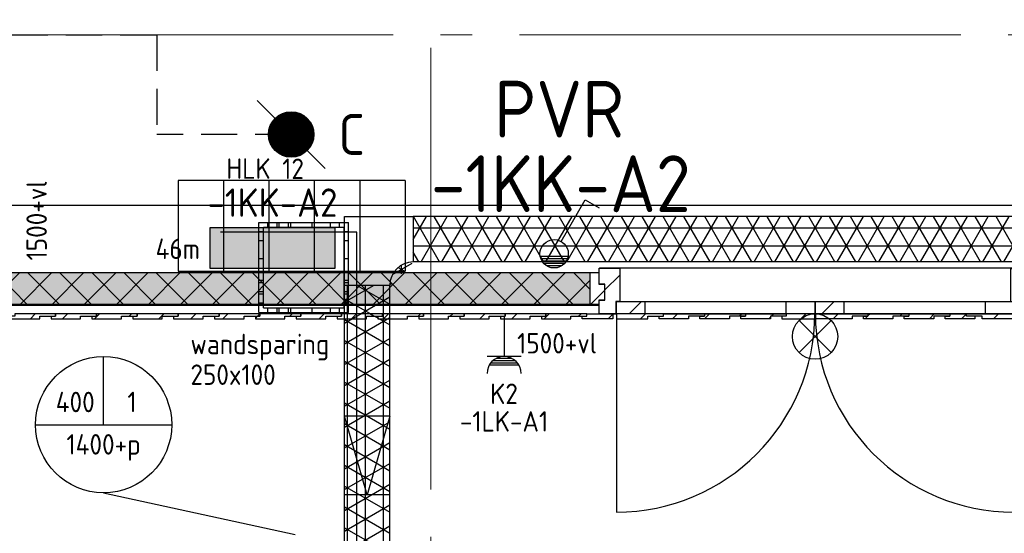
# Model space of a CAD drawing. Header units: millimetres. Extents: x -38031 to 123247, y -16330 to 129979.
# Tile 118 of 148: x 33799 to 38136, y 20880 to 23142. Entities that reach past the tile are written whole.
import ezdxf
from ezdxf.enums import TextEntityAlignment as Align

# ---------------------------------------------------------------- set-up
doc = ezdxf.new("R2010")
doc.units = ezdxf.units.MM
doc.header["$LTSCALE"] = 50
doc.linetypes.add('HIDDEN2', pattern=[4.7625, 3.175, -1.5875])
doc.linetypes.add('STYLE_11', pattern=[5, 3.888855, -0.416718, 0.277786, -0.416641])
for name, color, linetype in [('AL$1A---_ALGEMEEN', 8, 'Continuous'), ('AM$1A---_ARCERING', 8, 'Continuous'), ('BOUWKUNDIG', 8, 'Continuous'), ('EL6121--', 3, 'Continuous'), ('EL6131--_KG', 3, 'Continuous'), ('EL6131--_KG_ARC', 1, 'Continuous'), ('EL6212--', 3, 'Continuous'), ('EL6221--', 3, 'Continuous'), ('EL6222--', 3, 'Continuous'), ('EL6311--', 3, 'Continuous'), ('EL6511--', 3, 'Continuous'), ('EM6131--', 1, 'Continuous'), ('lengte voedingskabels', 3, 'Continuous'), ('Sparingen', 1, 'Continuous'), ('versterkte strook', 7, 'Continuous'), ('Vloerdoos verdieping', 51, 'Continuous')]:
    doc.layers.add(name, color=color, linetype=linetype)
doc.layers.add('stramien', color=1, linetype='STYLE_11', lineweight=15)
doc.styles.add('BURO-018', font='iso.shx', dxfattribs={"height": 90})
doc.styles.add('BURO-025', font='iso.shx', dxfattribs={"height": 125})
doc.styles.get("Standard").update_dxf_attribs({"font": 'iso.shx'})
pattern_1 = [(45, (0, 0), (70.71068, -70.71068), [])]
pattern_2 = [(45, (0, 0), (106.066, -106.066), [])]

# ---------------------------------------------------------------- blocks, each defined once
blk = doc.blocks.new('E00024')
at = {"color": 0, "linetype": 'Continuous'}
for p, q in [((-1.414, 1.586), (1.414, 4.414)), ((-1.414, 4.414), (1.414, 1.586))]:
    blk.add_line(p, q, dxfattribs=at)
blk.add_circle((0, 3), 2, dxfattribs=at)
at = {"color": 0, "linetype": 'Continuous', "style": 'BURO-018'}
blk.add_attdef('E_TEXT1', text='', height=1.8, dxfattribs=at).set_placement((0, 7.5), align=Align.MIDDLE)
at = {"color": 0, "linetype": 'Continuous', "style": 'BURO-018', "flags": 1}
blk.add_attdef('E_MATCODE', (0, 0), '', height=1.8, dxfattribs=at)
blk = doc.blocks.new('1114A1WD')
at = {"color": 0, "linetype": 'Continuous'}
for p, q in [((1.225, 2), (-1.225, 2)), ((1.166, 1.8), (-1.166, 1.8)), ((1.068, 1.6), (-1.068, 1.6)), ((0.917, 1.4), (-0.917, 1.4)), ((0.678, 1.2), (-0.678, 1.2))]:
    blk.add_line(p, q, dxfattribs=at)
blk = doc.blocks.new('1114A1-WD3')
at = {"color": 0, "linetype": 'Continuous'}
for p, q in [((0.625, 3.333), (2.742, 7)), ((2.742, 7), (3.955, 6.3))]:
    blk.add_line(p, q, dxfattribs=at)
blk.add_circle((0, 2.25), 1.25, dxfattribs=at)
at = {"color": 0, "zscale": 100}
blk.add_blockref('1114A1WD', (0, 0), dxfattribs=at)
at = {"color": 0, "linetype": 'Continuous', "style": 'BURO-018'}
for tag, p in [('E_SLET1', (3.356, 9)), ('E_GROEP', (0, 0)), ('E_GKAST', (0, 0))]:
    blk.add_attdef(tag, text='', height=1.8, dxfattribs=at).set_placement(p, align=Align.MIDDLE)
at = {"color": 0, "linetype": 'Continuous', "style": 'BURO-018', "flags": 1}
for tag in ['E_MATCODE', 'E_SGROEP']:
    blk.add_attdef(tag, text='', height=1.8, dxfattribs=at).set_placement((0, 0), align=Align.MIDDLE)
blk = doc.blocks.new('E-GK-GTC-C83C')
at = {"color": 0, "linetype": 'Continuous'}
for p, q in [((-0.5, 100), (0.5, 100)), ((-0.5, -100), (0.5, -100))]:
    blk.add_line(p, q, dxfattribs=at)
blk = doc.blocks.new('1116A4H550181')
at = {"color": 0}
for p, q in [((-5.5, -1.81), (-5.5, 1.81)), ((-5.5, 1.81), (5.5, 1.81)), ((5.5, 1.81), (5.5, -1.81)), ((5.5, -1.81), (-5.5, -1.81))]:
    blk.add_line(p, q, dxfattribs=at)
at = {"color": 0, "linetype": 'Continuous', "style": 'BURO-018'}
for tag, p in [('E_GKAST', (0, 15)), ('E_GROEP', (0, 9)), ('E_SGROEP', (4.5, 9)), ('E_KAST', (0, 6))]:
    blk.add_attdef(tag, text='', height=1.8, dxfattribs=at).set_placement(p, align=Align.MIDDLE)
at = {"color": 0, "linetype": 'Continuous', "style": 'BURO-018', "flags": 1}
blk.add_attdef('E_MATCODE', text='', height=1.8, dxfattribs=at).set_placement((0, 0), align=Align.MIDDLE)
blk = doc.blocks.new('E00007')
at = {"color": 0}
blk.add_line((1.5, 0.5), (-1.5, 3.5), dxfattribs=at)
at = {"color": 0, "const_width": 1}
blk.add_lwpolyline([(-0.5, 2, 1), (0.5, 2, 1)], format="xyb", close=True, dxfattribs=at)
at = {"color": 0}
blk.add_circle((0, 2), 1, dxfattribs=at)
at = {"color": 0, "linetype": 'Continuous', "style": 'BURO-018', "flags": 1}
blk.add_attdef('E_MATCODE', text='', height=1.8, rotation=90, dxfattribs=at).set_placement((0, 0), align=Align.MIDDLE)
at = {"color": 0, "style": 'BURO-018'}
blk.add_attdef('E_TEXT1', text='', height=1.8, dxfattribs=at).set_placement((2.5, 2), align=Align.MIDDLE)
blk = doc.blocks.new('030203')
at = {"color": 0, "linetype": 'Continuous'}
for p, q in [((5, 4), (-5, 4)), ((-5, 4), (-5, 0)), ((-3, 4), (-3, 0)), ((-1, 4), (-1, 0)), ((1, 4), (1, 0)), ((3, 4), (3, 0)), ((5, 4), (5, 0)), ((-5, 0), (5, 0))]:
    blk.add_line(p, q, dxfattribs=at)
at = {"color": 0, "linetype": 'Continuous', "style": 'BURO-018', "flags": 1}
blk.add_attdef('E_MATCODE', text='', height=1.8, rotation=90, dxfattribs=at).set_placement((0, 0), align=Align.MIDDLE)
blk = doc.blocks.new('VLOERDOOS')
at = {"layer": 'Vloerdoos verdieping'}
for p, q in [((0, 395), (395, 395)), ((0, 395), (0, 0)), ((40, 375), (40, 395)), ((80, 375), (80, 395)), ((90, 375), (90, 395)), ((130, 375), (130, 395)), ((140, 375), (140, 395)), ((235, 375), (235, 395)), ((315, 375), (315, 395)), ((355, 375), (355, 395)), ((395, 395), (395, 0)), ((0, 355), (20, 355)), ((20, 375), (20, 20)), ((20, 375), (375, 375)), ((375, 375), (375, 20)), ((375, 355), (395, 355)), ((0, 315), (20, 315)), ((0, 305), (20, 305)), ((375, 315), (395, 315)), ((375, 305), (395, 305)), ((0, 265), (20, 265)), ((375, 265), (395, 265)), ((0, 255), (20, 255)), ((375, 255), (395, 255)), ((0, 160), (20, 160)), ((375, 160), (395, 160)), ((0, 80), (20, 80)), ((375, 80), (395, 80)), ((0, 40), (20, 40)), ((0, 0), (395, 0)), ((20, 20), (375, 20)), ((40, 0), (40, 20)), ((80, 0), (80, 20)), ((90, 0), (90, 20)), ((130, 0), (130, 20)), ((140, 0), (140, 20)), ((235, 0), (235, 20)), ((315, 0), (315, 20)), ((355, 0), (355, 20)), ((375, 40), (395, 40))]:
    blk.add_line(p, q, dxfattribs=at)
blk = doc.blocks.new('32x_hout-mk 951-p')
at = {"layer": 'AL$1A---_ALGEMEEN', "color": 0}
blk.add_line((1825, -200), (1825, -1073.5), dxfattribs=at)
at = {"color": 0}
blk.add_wipeout([(0, -200), (1900, -200), (1900, 0), (0, 0)], dxfattribs=at).dxf.layer = 'AL$1A---_ALGEMEEN'
at = {"layer": 'AL$1A---_ALGEMEEN', "color": 0}
blk.add_lwpolyline([(0, -200), (1900, -200), (1900, 0), (0, 0)], close=True, dxfattribs=at)
at = {"color": 0}
for points in [[(-2.2, -19), (-2.2, -70), (22.8, -70), (22.8, -140), (-2.2, -140), (-2.2, -159), (-40.2, -159), (-40.2, -19)], [(1902.2, -19), (1902.2, -70), (1877.2, -70), (1877.2, -140), (1902.2, -140), (1902.2, -159), (1940.2, -159), (1940.2, -19)], [(74.9, -146), (1824.9, -146), (1824.9, -200), (74.9, -200)]]:
    blk.add_wipeout(points, dxfattribs=at).dxf.layer = 'AL$1A---_ALGEMEEN'
at = {"layer": 'AM$1A---_ARCERING', "linetype": 'Continuous', "lineweight": 5}
h = blk.add_hatch(dxfattribs=at)
h.set_pattern_fill('1_5_HOUT', color=256, style=0, pattern_type=2)
h.set_pattern_definition(pattern_2)
h.paths.add_polyline_path([(-2.2, -19), (-2.2, -70), (22.8, -70), (22.8, -140), (-2.2, -140), (-2.2, -159), (-40.2, -159), (-40.2, -19)])
h = blk.add_hatch(dxfattribs=at)
h.set_pattern_fill('1_5_HOUT', color=256, style=0, pattern_type=2)
h.set_pattern_definition(pattern_2)
h.paths.add_polyline_path([(1902.2, -19), (1902.2, -70), (1877.2, -70), (1877.2, -140), (1902.2, -140), (1902.2, -159), (1940.2, -159), (1940.2, -19)])
at = {"layer": 'AL$1A---_ALGEMEEN', "color": 0}
for points in [[(-2.2, -19), (-2.2, -70), (22.8, -70), (22.8, -140), (-2.2, -140), (-2.2, -159), (-40.2, -159), (-40.2, -19)], [(1902.2, -19), (1902.2, -70), (1877.2, -70), (1877.2, -140), (1902.2, -140), (1902.2, -159), (1940.2, -159), (1940.2, -19)], [(74.9, -146), (1824.9, -146), (1824.9, -200), (74.9, -200)]]:
    blk.add_lwpolyline(points, close=True, dxfattribs=at)
at = {"color": 0}
for points in [[(74.8, -146), (199.8, -146), (199.8, -200), (74.8, -200)], [(1523.2, -222), (1523.2, -211), (1543.2, -211), (1543.2, -200), (1723.2, -200), (1723.2, -211), (1653.2, -211), (1653.2, -222)]]:
    blk.add_wipeout(points, dxfattribs=at).dxf.layer = 'AL$1A---_ALGEMEEN'
at = {"layer": 'AM$1A---_ARCERING', "linetype": 'Continuous', "lineweight": 5}
h = blk.add_hatch(dxfattribs=at)
h.set_pattern_fill('1_5_HOUT', color=256, style=0, pattern_type=2)
h.set_pattern_definition(pattern_2)
h.paths.add_polyline_path([(74.8, -146), (199.8, -146), (199.8, -200), (74.8, -200)])
h = blk.add_hatch(dxfattribs=at)
h.set_pattern_fill('HATCH__HOUTRABBAT', color=256, style=0, pattern_type=2)
h.set_pattern_definition(pattern_1)
h.paths.add_polyline_path([(1523.2, -222), (1523.2, -211), (1543.2, -211), (1543.2, -200), (1723.2, -200), (1723.2, -211), (1653.2, -211), (1653.2, -222)])
at = {"layer": 'AL$1A---_ALGEMEEN', "color": 0}
for points in [[(74.8, -146), (199.8, -146), (199.8, -200), (74.8, -200)], [(1523.2, -222), (1523.2, -211), (1543.2, -211), (1543.2, -200), (1723.2, -200), (1723.2, -211), (1653.2, -211), (1653.2, -222)]]:
    blk.add_lwpolyline(points, close=True, dxfattribs=at)
at = {"color": 0}
for points in [[(1343.2, -222), (1343.2, -211), (1363.2, -211), (1363.2, -200), (1543.2, -200), (1543.2, -211), (1473.2, -211), (1473.2, -222)], [(1616.8, -211), (1616.8, -200), (1825, -200), (1825, -222), (1686.8, -222), (1686.8, -211)]]:
    blk.add_wipeout(points, dxfattribs=at).dxf.layer = 'AL$1A---_ALGEMEEN'
at = {"layer": 'AM$1A---_ARCERING', "linetype": 'Continuous', "lineweight": 5}
h = blk.add_hatch(dxfattribs=at)
h.set_pattern_fill('HATCH__HOUTRABBAT', color=256, style=0, pattern_type=2)
h.set_pattern_definition(pattern_1)
h.paths.add_polyline_path([(1343.2, -222), (1343.2, -211), (1363.2, -211), (1363.2, -200), (1543.2, -200), (1543.2, -211), (1473.2, -211), (1473.2, -222)])
h = blk.add_hatch(dxfattribs=at)
h.set_pattern_fill('HATCH__HOUTRABBAT', color=256, style=0, pattern_type=2)
h.set_pattern_definition(pattern_1)
h.paths.add_polyline_path([(1616.8, -211), (1616.8, -200), (1825, -200), (1825, -222), (1686.8, -222), (1686.8, -211)])
at = {"layer": 'AL$1A---_ALGEMEEN', "color": 0}
for points in [[(1343.2, -222), (1343.2, -211), (1363.2, -211), (1363.2, -200), (1543.2, -200), (1543.2, -211), (1473.2, -211), (1473.2, -222)], [(1616.8, -211), (1616.8, -200), (1825, -200), (1825, -222), (1686.8, -222), (1686.8, -211)]]:
    blk.add_lwpolyline(points, close=True, dxfattribs=at)
at = {"color": 0}
for points in [[(1700.2, -146), (1825.2, -146), (1825.2, -200), (1700.2, -200)], [(1163.2, -222), (1163.2, -211), (1183.2, -211), (1183.2, -200), (1363.2, -200), (1363.2, -211), (1293.2, -211), (1293.2, -222)]]:
    blk.add_wipeout(points, dxfattribs=at).dxf.layer = 'AL$1A---_ALGEMEEN'
at = {"layer": 'AM$1A---_ARCERING', "linetype": 'Continuous', "lineweight": 5}
h = blk.add_hatch(dxfattribs=at)
h.set_pattern_fill('1_5_HOUT', color=256, style=0, pattern_type=2)
h.set_pattern_definition(pattern_2)
h.paths.add_polyline_path([(1700.2, -146), (1825.2, -146), (1825.2, -200), (1700.2, -200)])
h = blk.add_hatch(dxfattribs=at)
h.set_pattern_fill('HATCH__HOUTRABBAT', color=256, style=0, pattern_type=2)
h.set_pattern_definition(pattern_1)
h.paths.add_polyline_path([(1163.2, -222), (1163.2, -211), (1183.2, -211), (1183.2, -200), (1363.2, -200), (1363.2, -211), (1293.2, -211), (1293.2, -222)])
at = {"layer": 'AL$1A---_ALGEMEEN', "color": 0}
for points in [[(1700.2, -146), (1825.2, -146), (1825.2, -200), (1700.2, -200)], [(1163.2, -222), (1163.2, -211), (1183.2, -211), (1183.2, -200), (1363.2, -200), (1363.2, -211), (1293.2, -211), (1293.2, -222)]]:
    blk.add_lwpolyline(points, close=True, dxfattribs=at)
at = {"color": 0}
for points in [[(1827.2, -200), (1900.2, -200), (1900.2, -140), (1875.2, -140), (1875.2, -70), (1900.2, -70), (1900.2, 0), (1810.2, 0), (1810.2, -146), (1827.2, -146)], [(951.5, -200), (1183.2, -200), (1183.2, -211), (1113.2, -211), (1113.2, -222), (951.5, -222)]]:
    blk.add_wipeout(points, dxfattribs=at).dxf.layer = 'AL$1A---_ALGEMEEN'
at = {"layer": 'AM$1A---_ARCERING', "linetype": 'Continuous', "lineweight": 5}
h = blk.add_hatch(dxfattribs=at)
h.set_pattern_fill('1_5_HOUT', color=256, style=0, pattern_type=2)
h.set_pattern_definition(pattern_2)
h.paths.add_polyline_path([(1827.2, -200), (1900.2, -200), (1900.2, -140), (1875.2, -140), (1875.2, -70), (1900.2, -70), (1900.2, 0), (1810.2, 0), (1810.2, -146), (1827.2, -146)])
h = blk.add_hatch(dxfattribs=at)
h.set_pattern_fill('HATCH__HOUTRABBAT', color=256, style=0, pattern_type=2)
h.set_pattern_definition(pattern_1)
h.paths.add_polyline_path([(951.5, -200), (1183.2, -200), (1183.2, -211), (1113.2, -211), (1113.2, -222), (951.5, -222)])
at = {"layer": 'AL$1A---_ALGEMEEN', "color": 0}
for points in [[(1827.2, -200), (1900.2, -200), (1900.2, -140), (1875.2, -140), (1875.2, -70), (1900.2, -70), (1900.2, 0), (1810.2, 0), (1810.2, -146), (1827.2, -146)], [(951.5, -200), (1183.2, -200), (1183.2, -211), (1113.2, -211), (1113.2, -222), (951.5, -222)]]:
    blk.add_lwpolyline(points, close=True, dxfattribs=at)
at = {"color": 0}
blk.add_wipeout([(803.2, -222), (948.5, -222), (948.5, -200), (823.2, -200), (823.2, -211), (803.2, -211)], dxfattribs=at).dxf.layer = 'AL$1A---_ALGEMEEN'
at = {"layer": 'AM$1A---_ARCERING', "linetype": 'Continuous', "lineweight": 5}
h = blk.add_hatch(dxfattribs=at)
h.set_pattern_fill('HATCH__HOUTRABBAT', color=256, style=0, pattern_type=2)
h.set_pattern_definition(pattern_1)
h.paths.add_polyline_path([(803.2, -222), (948.5, -222), (948.5, -200), (823.2, -200), (823.2, -211), (803.2, -211)])
at = {"layer": 'AL$1A---_ALGEMEEN', "color": 0}
blk.add_lwpolyline([(803.2, -222), (948.5, -222), (948.5, -200), (823.2, -200), (823.2, -211), (803.2, -211)], close=True, dxfattribs=at)
at = {"color": 0}
for points in [[(951.5, -146), (1076.5, -146), (1076.5, -200), (951.5, -200)], [(623.2, -222), (623.2, -211), (643.2, -211), (643.2, -200), (823.2, -200), (823.2, -211), (753.2, -211), (753.2, -222)]]:
    blk.add_wipeout(points, dxfattribs=at).dxf.layer = 'AL$1A---_ALGEMEEN'
at = {"layer": 'AM$1A---_ARCERING', "linetype": 'Continuous', "lineweight": 5}
h = blk.add_hatch(dxfattribs=at)
h.set_pattern_fill('1_5_HOUT', color=256, style=0, pattern_type=2)
h.set_pattern_definition(pattern_2)
h.paths.add_polyline_path([(951.5, -146), (1076.5, -146), (1076.5, -200), (951.5, -200)])
h = blk.add_hatch(dxfattribs=at)
h.set_pattern_fill('HATCH__HOUTRABBAT', color=256, style=0, pattern_type=2)
h.set_pattern_definition(pattern_1)
h.paths.add_polyline_path([(623.2, -222), (623.2, -211), (643.2, -211), (643.2, -200), (823.2, -200), (823.2, -211), (753.2, -211), (753.2, -222)])
at = {"layer": 'AL$1A---_ALGEMEEN', "color": 0}
for points in [[(951.5, -146), (1076.5, -146), (1076.5, -200), (951.5, -200)], [(623.2, -222), (623.2, -211), (643.2, -211), (643.2, -200), (823.2, -200), (823.2, -211), (753.2, -211), (753.2, -222)]]:
    blk.add_lwpolyline(points, close=True, dxfattribs=at)
at = {"color": 0}
for points in [[(823.5, -146), (948.5, -146), (948.5, -200), (823.5, -200)], [(443.2, -222), (443.2, -211), (463.2, -211), (463.2, -200), (643.2, -200), (643.2, -211), (573.2, -211), (573.2, -222)]]:
    blk.add_wipeout(points, dxfattribs=at).dxf.layer = 'AL$1A---_ALGEMEEN'
at = {"layer": 'AM$1A---_ARCERING', "linetype": 'Continuous', "lineweight": 5}
h = blk.add_hatch(dxfattribs=at)
h.set_pattern_fill('1_5_HOUT', color=256, style=0, pattern_type=2)
h.set_pattern_definition(pattern_2)
h.paths.add_polyline_path([(823.5, -146), (948.5, -146), (948.5, -200), (823.5, -200)])
h = blk.add_hatch(dxfattribs=at)
h.set_pattern_fill('HATCH__HOUTRABBAT', color=256, style=0, pattern_type=2)
h.set_pattern_definition(pattern_1)
h.paths.add_polyline_path([(443.2, -222), (443.2, -211), (463.2, -211), (463.2, -200), (643.2, -200), (643.2, -211), (573.2, -211), (573.2, -222)])
at = {"layer": 'AL$1A---_ALGEMEEN', "color": 0}
for points in [[(823.5, -146), (948.5, -146), (948.5, -200), (823.5, -200)], [(443.2, -222), (443.2, -211), (463.2, -211), (463.2, -200), (643.2, -200), (643.2, -211), (573.2, -211), (573.2, -222)]]:
    blk.add_lwpolyline(points, close=True, dxfattribs=at)
blk.add_arc((1825, -200), 873.5, 180, 270, dxfattribs=at)
at = {"color": 0}
blk.add_wipeout([(263.2, -222), (263.2, -211), (283.2, -211), (283.2, -200), (463.2, -200), (463.2, -211), (393.2, -211), (393.2, -222)], dxfattribs=at).dxf.layer = 'AL$1A---_ALGEMEEN'
at = {"layer": 'AM$1A---_ARCERING', "linetype": 'Continuous', "lineweight": 5}
h = blk.add_hatch(dxfattribs=at)
h.set_pattern_fill('HATCH__HOUTRABBAT', color=256, style=0, pattern_type=2)
h.set_pattern_definition(pattern_1)
h.paths.add_polyline_path([(263.2, -222), (263.2, -211), (283.2, -211), (283.2, -200), (463.2, -200), (463.2, -211), (393.2, -211), (393.2, -222)])
at = {"layer": 'AL$1A---_ALGEMEEN', "color": 0}
blk.add_lwpolyline([(263.2, -222), (263.2, -211), (283.2, -211), (283.2, -200), (463.2, -200), (463.2, -211), (393.2, -211), (393.2, -222)], close=True, dxfattribs=at)
at = {"color": 0}
blk.add_wipeout([(283.2, -211), (283.2, -200), (75, -200), (75, -222), (213.2, -222), (213.2, -211)], dxfattribs=at).dxf.layer = 'AL$1A---_ALGEMEEN'
at = {"layer": 'AM$1A---_ARCERING', "linetype": 'Continuous', "lineweight": 5}
h = blk.add_hatch(dxfattribs=at)
h.set_pattern_fill('HATCH__HOUTRABBAT', color=256, style=0, pattern_type=2)
h.set_pattern_definition(pattern_1)
h.paths.add_polyline_path([(283.2, -211), (283.2, -200), (75, -200), (75, -222), (213.2, -222), (213.2, -211)])
at = {"layer": 'AL$1A---_ALGEMEEN', "color": 0}
blk.add_line((75, -200), (75, -1073.5), dxfattribs=at)
blk.add_lwpolyline([(283.2, -211), (283.2, -200), (75, -200), (75, -222), (213.2, -222), (213.2, -211)], close=True, dxfattribs=at)
at = {"color": 0}
blk.add_wipeout([(72.8, -200), (-0.2, -200), (-0.2, -140), (24.8, -140), (24.8, -70), (-0.2, -70), (-0.2, 0), (89.8, 0), (89.8, -146), (72.8, -146)], dxfattribs=at).dxf.layer = 'AL$1A---_ALGEMEEN'
at = {"layer": 'AM$1A---_ARCERING', "linetype": 'Continuous', "lineweight": 5}
h = blk.add_hatch(dxfattribs=at)
h.set_pattern_fill('1_5_HOUT', color=256, style=0, pattern_type=2)
h.set_pattern_definition(pattern_2)
h.paths.add_polyline_path([(72.8, -200), (-0.2, -200), (-0.2, -140), (24.8, -140), (24.8, -70), (-0.2, -70), (-0.2, 0), (89.8, 0), (89.8, -146), (72.8, -146)])
at = {"layer": 'AL$1A---_ALGEMEEN', "color": 0}
blk.add_lwpolyline([(72.8, -200), (-0.2, -200), (-0.2, -140), (24.8, -140), (24.8, -70), (-0.2, -70), (-0.2, 0), (89.8, 0), (89.8, -146), (72.8, -146)], close=True, dxfattribs=at)
blk.add_arc((75, -200), 873.5, 270, 0, dxfattribs=at)
blk = doc.blocks.new('Group-148')
at = {"color": 0}
for points in [[(-24206.5, -6687), (-20011, -6687), (-20011, -6691), (-24206.5, -6691)], [(-20064, -6728), (-19949, -6728), (-19949, -6750), (-20084, -6750), (-20084, -6739), (-20064, -6739)]]:
    blk.add_wipeout(points, dxfattribs=at).dxf.layer = 'AL$1A---_ALGEMEEN'
at = {"layer": 'AM$1A---_ARCERING', "linetype": 'Continuous', "lineweight": 0}
blk.add_hatch(color=256, dxfattribs=at).paths.add_polyline_path([(-24206.5, -6547), (-20049, -6547), (-20049, -6687), (-24206.5, -6687)])
at = {"layer": 'AM$1A---_ARCERING', "linetype": 'Continuous', "lineweight": 5}
h = blk.add_hatch(dxfattribs=at)
h.set_pattern_fill('ISOLATIE', color=256, style=0, pattern_type=2)
h.set_pattern_definition([(135, (0, 0), (70.71068, 70.71068), []), (45, (299.34, -299.34), (70.71068, -70.71068), [])])
h.paths.add_polyline_path([(-24206.5, -6547), (-20049, -6547), (-20049, -6687), (-24206.5, -6687)])
h = blk.add_hatch(dxfattribs=at)
h.set_pattern_fill('HATCH__HOUTRABBAT', color=256, style=0, pattern_type=2)
h.set_pattern_definition(pattern_1)
h.paths.add_polyline_path([(-20064, -6728), (-19949, -6728), (-19949, -6750), (-20084, -6750), (-20084, -6739), (-20064, -6739)])
at = {"layer": 'AL$1A---_ALGEMEEN', "color": 0}
for points in [[(-24206.5, -6547), (-20049, -6547), (-20049, -6687), (-24206.5, -6687)], [(-20064, -6728), (-19949, -6728), (-19949, -6750), (-20084, -6750), (-20084, -6739), (-20064, -6739)]]:
    blk.add_lwpolyline(points, close=True, dxfattribs=at)
blk.add_lwpolyline([(-24206.5, -6687), (-20011, -6687), (-20011, -6691), (-24206.5, -6691)], dxfattribs=at)
at = {"color": 0}
for points in [[(-20049, -6547), (-20011, -6547), (-20011, -6687), (-20049, -6687)], [(-20134, -6739), (-20064, -6739), (-20064, -6728), (-20244, -6728), (-20244, -6739), (-20264, -6739), (-20264, -6750), (-20134, -6750)]]:
    blk.add_wipeout(points, dxfattribs=at).dxf.layer = 'AL$1A---_ALGEMEEN'
at = {"layer": 'AM$1A---_ARCERING', "linetype": 'Continuous', "lineweight": 5}
h = blk.add_hatch(dxfattribs=at)
h.set_pattern_fill('1_5_HOUT', color=256, style=0, pattern_type=2)
h.set_pattern_definition(pattern_2)
h.paths.add_polyline_path([(-20049, -6547), (-20011, -6547), (-20011, -6687), (-20049, -6687)])
h = blk.add_hatch(dxfattribs=at)
h.set_pattern_fill('HATCH__HOUTRABBAT', color=256, style=0, pattern_type=2)
h.set_pattern_definition(pattern_1)
h.paths.add_polyline_path([(-20134, -6739), (-20064, -6739), (-20064, -6728), (-20244, -6728), (-20244, -6739), (-20264, -6739), (-20264, -6750), (-20134, -6750)])
at = {"layer": 'AL$1A---_ALGEMEEN', "color": 0}
for points in [[(-20049, -6547), (-20011, -6547), (-20011, -6687), (-20049, -6687)], [(-20134, -6739), (-20064, -6739), (-20064, -6728), (-20244, -6728), (-20244, -6739), (-20264, -6739), (-20264, -6750), (-20134, -6750)]]:
    blk.add_lwpolyline(points, close=True, dxfattribs=at)
blk.add_blockref('32x_hout-mk 951-p', (-20008.8, -6528), dxfattribs=at)
at = {"color": 0}
blk.add_wipeout([(-20314, -6739), (-20244, -6739), (-20244, -6728), (-20424, -6728), (-20424, -6739), (-20444, -6739), (-20444, -6750), (-20314, -6750)], dxfattribs=at).dxf.layer = 'AL$1A---_ALGEMEEN'
at = {"layer": 'AM$1A---_ARCERING', "linetype": 'Continuous', "lineweight": 5}
h = blk.add_hatch(dxfattribs=at)
h.set_pattern_fill('HATCH__HOUTRABBAT', color=256, style=0, pattern_type=2)
h.set_pattern_definition(pattern_1)
h.paths.add_polyline_path([(-20314, -6739), (-20244, -6739), (-20244, -6728), (-20424, -6728), (-20424, -6739), (-20444, -6739), (-20444, -6750), (-20314, -6750)])
at = {"layer": 'AL$1A---_ALGEMEEN', "color": 0}
blk.add_lwpolyline([(-20314, -6739), (-20244, -6739), (-20244, -6728), (-20424, -6728), (-20424, -6739), (-20444, -6739), (-20444, -6750), (-20314, -6750)], close=True, dxfattribs=at)
at = {"color": 0}
blk.add_wipeout([(-20494, -6739), (-20424, -6739), (-20424, -6728), (-20604, -6728), (-20604, -6739), (-20624, -6739), (-20624, -6750), (-20494, -6750)], dxfattribs=at).dxf.layer = 'AL$1A---_ALGEMEEN'
at = {"layer": 'AM$1A---_ARCERING', "linetype": 'Continuous', "lineweight": 5}
h = blk.add_hatch(dxfattribs=at)
h.set_pattern_fill('HATCH__HOUTRABBAT', color=256, style=0, pattern_type=2)
h.set_pattern_definition(pattern_1)
h.paths.add_polyline_path([(-20494, -6739), (-20424, -6739), (-20424, -6728), (-20604, -6728), (-20604, -6739), (-20624, -6739), (-20624, -6750), (-20494, -6750)])
at = {"layer": 'AL$1A---_ALGEMEEN', "color": 0}
blk.add_lwpolyline([(-20494, -6739), (-20424, -6739), (-20424, -6728), (-20604, -6728), (-20604, -6739), (-20624, -6739), (-20624, -6750), (-20494, -6750)], close=True, dxfattribs=at)
at = {"color": 0}
blk.add_wipeout([(-20674, -6739), (-20604, -6739), (-20604, -6728), (-20784, -6728), (-20784, -6739), (-20804, -6739), (-20804, -6750), (-20674, -6750)], dxfattribs=at).dxf.layer = 'AL$1A---_ALGEMEEN'
at = {"layer": 'AM$1A---_ARCERING', "linetype": 'Continuous', "lineweight": 5}
h = blk.add_hatch(dxfattribs=at)
h.set_pattern_fill('HATCH__HOUTRABBAT', color=256, style=0, pattern_type=2)
h.set_pattern_definition(pattern_1)
h.paths.add_polyline_path([(-20674, -6739), (-20604, -6739), (-20604, -6728), (-20784, -6728), (-20784, -6739), (-20804, -6739), (-20804, -6750), (-20674, -6750)])
at = {"layer": 'AL$1A---_ALGEMEEN', "color": 0}
blk.add_lwpolyline([(-20674, -6739), (-20604, -6739), (-20604, -6728), (-20784, -6728), (-20784, -6739), (-20804, -6739), (-20804, -6750), (-20674, -6750)], close=True, dxfattribs=at)
at = {"color": 0}
blk.add_wipeout([(-20854, -6739), (-20784, -6739), (-20784, -6728), (-20964, -6728), (-20964, -6739), (-20984, -6739), (-20984, -6750), (-20854, -6750)], dxfattribs=at).dxf.layer = 'AL$1A---_ALGEMEEN'
at = {"layer": 'AM$1A---_ARCERING', "linetype": 'Continuous', "lineweight": 5}
h = blk.add_hatch(dxfattribs=at)
h.set_pattern_fill('HATCH__HOUTRABBAT', color=256, style=0, pattern_type=2)
h.set_pattern_definition(pattern_1)
h.paths.add_polyline_path([(-20854, -6739), (-20784, -6739), (-20784, -6728), (-20964, -6728), (-20964, -6739), (-20984, -6739), (-20984, -6750), (-20854, -6750)])
at = {"layer": 'AL$1A---_ALGEMEEN', "color": 0}
blk.add_lwpolyline([(-20854, -6739), (-20784, -6739), (-20784, -6728), (-20964, -6728), (-20964, -6739), (-20984, -6739), (-20984, -6750), (-20854, -6750)], close=True, dxfattribs=at)
at = {"color": 0}
blk.add_wipeout([(-21034, -6739), (-20964, -6739), (-20964, -6728), (-21144, -6728), (-21144, -6739), (-21164, -6739), (-21164, -6750), (-21034, -6750)], dxfattribs=at).dxf.layer = 'AL$1A---_ALGEMEEN'
at = {"layer": 'AM$1A---_ARCERING', "linetype": 'Continuous', "lineweight": 5}
h = blk.add_hatch(dxfattribs=at)
h.set_pattern_fill('HATCH__HOUTRABBAT', color=256, style=0, pattern_type=2)
h.set_pattern_definition(pattern_1)
h.paths.add_polyline_path([(-21034, -6739), (-20964, -6739), (-20964, -6728), (-21144, -6728), (-21144, -6739), (-21164, -6739), (-21164, -6750), (-21034, -6750)])
at = {"layer": 'AL$1A---_ALGEMEEN', "color": 0}
blk.add_lwpolyline([(-21034, -6739), (-20964, -6739), (-20964, -6728), (-21144, -6728), (-21144, -6739), (-21164, -6739), (-21164, -6750), (-21034, -6750)], close=True, dxfattribs=at)
at = {"color": 0}
blk.add_wipeout([(-21214, -6739), (-21144, -6739), (-21144, -6728), (-21324, -6728), (-21324, -6739), (-21344, -6739), (-21344, -6750), (-21214, -6750)], dxfattribs=at).dxf.layer = 'AL$1A---_ALGEMEEN'
at = {"layer": 'AM$1A---_ARCERING', "linetype": 'Continuous', "lineweight": 5}
h = blk.add_hatch(dxfattribs=at)
h.set_pattern_fill('HATCH__HOUTRABBAT', color=256, style=0, pattern_type=2)
h.set_pattern_definition(pattern_1)
h.paths.add_polyline_path([(-21214, -6739), (-21144, -6739), (-21144, -6728), (-21324, -6728), (-21324, -6739), (-21344, -6739), (-21344, -6750), (-21214, -6750)])
at = {"layer": 'AL$1A---_ALGEMEEN', "color": 0}
blk.add_lwpolyline([(-21214, -6739), (-21144, -6739), (-21144, -6728), (-21324, -6728), (-21324, -6739), (-21344, -6739), (-21344, -6750), (-21214, -6750)], close=True, dxfattribs=at)
at = {"color": 0}
blk.add_wipeout([(-21394, -6739), (-21324, -6739), (-21324, -6728), (-21504, -6728), (-21504, -6739), (-21524, -6739), (-21524, -6750), (-21394, -6750)], dxfattribs=at).dxf.layer = 'AL$1A---_ALGEMEEN'
at = {"layer": 'AM$1A---_ARCERING', "linetype": 'Continuous', "lineweight": 5}
h = blk.add_hatch(dxfattribs=at)
h.set_pattern_fill('HATCH__HOUTRABBAT', color=256, style=0, pattern_type=2)
h.set_pattern_definition(pattern_1)
h.paths.add_polyline_path([(-21394, -6739), (-21324, -6739), (-21324, -6728), (-21504, -6728), (-21504, -6739), (-21524, -6739), (-21524, -6750), (-21394, -6750)])
at = {"layer": 'AL$1A---_ALGEMEEN', "color": 0}
blk.add_lwpolyline([(-21394, -6739), (-21324, -6739), (-21324, -6728), (-21504, -6728), (-21504, -6739), (-21524, -6739), (-21524, -6750), (-21394, -6750)], close=True, dxfattribs=at)
at = {"color": 0}
blk.add_wipeout([(-21574, -6739), (-21504, -6739), (-21504, -6728), (-21684, -6728), (-21684, -6739), (-21704, -6739), (-21704, -6750), (-21574, -6750)], dxfattribs=at).dxf.layer = 'AL$1A---_ALGEMEEN'
at = {"layer": 'AM$1A---_ARCERING', "linetype": 'Continuous', "lineweight": 5}
h = blk.add_hatch(dxfattribs=at)
h.set_pattern_fill('HATCH__HOUTRABBAT', color=256, style=0, pattern_type=2)
h.set_pattern_definition(pattern_1)
h.paths.add_polyline_path([(-21574, -6739), (-21504, -6739), (-21504, -6728), (-21684, -6728), (-21684, -6739), (-21704, -6739), (-21704, -6750), (-21574, -6750)])
at = {"layer": 'AL$1A---_ALGEMEEN', "color": 0}
blk.add_lwpolyline([(-21574, -6739), (-21504, -6739), (-21504, -6728), (-21684, -6728), (-21684, -6739), (-21704, -6739), (-21704, -6750), (-21574, -6750)], close=True, dxfattribs=at)
at = {"color": 0}
blk.add_wipeout([(-21754, -6739), (-21684, -6739), (-21684, -6728), (-21864, -6728), (-21864, -6739), (-21884, -6739), (-21884, -6750), (-21754, -6750)], dxfattribs=at).dxf.layer = 'AL$1A---_ALGEMEEN'
at = {"layer": 'AM$1A---_ARCERING', "linetype": 'Continuous', "lineweight": 5}
h = blk.add_hatch(dxfattribs=at)
h.set_pattern_fill('HATCH__HOUTRABBAT', color=256, style=0, pattern_type=2)
h.set_pattern_definition(pattern_1)
h.paths.add_polyline_path([(-21754, -6739), (-21684, -6739), (-21684, -6728), (-21864, -6728), (-21864, -6739), (-21884, -6739), (-21884, -6750), (-21754, -6750)])
at = {"layer": 'AL$1A---_ALGEMEEN', "color": 0}
blk.add_lwpolyline([(-21754, -6739), (-21684, -6739), (-21684, -6728), (-21864, -6728), (-21864, -6739), (-21884, -6739), (-21884, -6750), (-21754, -6750)], close=True, dxfattribs=at)
at = {"color": 0}
blk.add_wipeout([(-21934, -6739), (-21864, -6739), (-21864, -6728), (-22044, -6728), (-22044, -6739), (-22064, -6739), (-22064, -6750), (-21934, -6750)], dxfattribs=at).dxf.layer = 'AL$1A---_ALGEMEEN'
at = {"layer": 'AM$1A---_ARCERING', "linetype": 'Continuous', "lineweight": 5}
h = blk.add_hatch(dxfattribs=at)
h.set_pattern_fill('HATCH__HOUTRABBAT', color=256, style=0, pattern_type=2)
h.set_pattern_definition(pattern_1)
h.paths.add_polyline_path([(-21934, -6739), (-21864, -6739), (-21864, -6728), (-22044, -6728), (-22044, -6739), (-22064, -6739), (-22064, -6750), (-21934, -6750)])
at = {"layer": 'AL$1A---_ALGEMEEN', "color": 0}
blk.add_lwpolyline([(-21934, -6739), (-21864, -6739), (-21864, -6728), (-22044, -6728), (-22044, -6739), (-22064, -6739), (-22064, -6750), (-21934, -6750)], close=True, dxfattribs=at)
at = {"color": 0}
blk.add_wipeout([(-22114, -6739), (-22044, -6739), (-22044, -6728), (-22224, -6728), (-22224, -6739), (-22244, -6739), (-22244, -6750), (-22114, -6750)], dxfattribs=at).dxf.layer = 'AL$1A---_ALGEMEEN'
at = {"layer": 'AM$1A---_ARCERING', "linetype": 'Continuous', "lineweight": 5}
h = blk.add_hatch(dxfattribs=at)
h.set_pattern_fill('HATCH__HOUTRABBAT', color=256, style=0, pattern_type=2)
h.set_pattern_definition(pattern_1)
h.paths.add_polyline_path([(-22114, -6739), (-22044, -6739), (-22044, -6728), (-22224, -6728), (-22224, -6739), (-22244, -6739), (-22244, -6750), (-22114, -6750)])
at = {"layer": 'AL$1A---_ALGEMEEN', "color": 0}
blk.add_lwpolyline([(-22114, -6739), (-22044, -6739), (-22044, -6728), (-22224, -6728), (-22224, -6739), (-22244, -6739), (-22244, -6750), (-22114, -6750)], close=True, dxfattribs=at)
at = {"color": 0}
blk.add_wipeout([(-22294, -6739), (-22224, -6739), (-22224, -6728), (-22404, -6728), (-22404, -6739), (-22424, -6739), (-22424, -6750), (-22294, -6750)], dxfattribs=at).dxf.layer = 'AL$1A---_ALGEMEEN'
at = {"layer": 'AM$1A---_ARCERING', "linetype": 'Continuous', "lineweight": 5}
h = blk.add_hatch(dxfattribs=at)
h.set_pattern_fill('HATCH__HOUTRABBAT', color=256, style=0, pattern_type=2)
h.set_pattern_definition(pattern_1)
h.paths.add_polyline_path([(-22294, -6739), (-22224, -6739), (-22224, -6728), (-22404, -6728), (-22404, -6739), (-22424, -6739), (-22424, -6750), (-22294, -6750)])
at = {"layer": 'AL$1A---_ALGEMEEN', "color": 0}
blk.add_lwpolyline([(-22294, -6739), (-22224, -6739), (-22224, -6728), (-22404, -6728), (-22404, -6739), (-22424, -6739), (-22424, -6750), (-22294, -6750)], close=True, dxfattribs=at)
at = {"color": 0}
blk.add_wipeout([(-22474, -6739), (-22404, -6739), (-22404, -6728), (-22584, -6728), (-22584, -6739), (-22604, -6739), (-22604, -6750), (-22474, -6750)], dxfattribs=at).dxf.layer = 'AL$1A---_ALGEMEEN'
at = {"layer": 'AM$1A---_ARCERING', "linetype": 'Continuous', "lineweight": 5}
h = blk.add_hatch(dxfattribs=at)
h.set_pattern_fill('HATCH__HOUTRABBAT', color=256, style=0, pattern_type=2)
h.set_pattern_definition(pattern_1)
h.paths.add_polyline_path([(-22474, -6739), (-22404, -6739), (-22404, -6728), (-22584, -6728), (-22584, -6739), (-22604, -6739), (-22604, -6750), (-22474, -6750)])
at = {"layer": 'AL$1A---_ALGEMEEN', "color": 0}
blk.add_lwpolyline([(-22474, -6739), (-22404, -6739), (-22404, -6728), (-22584, -6728), (-22584, -6739), (-22604, -6739), (-22604, -6750), (-22474, -6750)], close=True, dxfattribs=at)
blk = doc.blocks.new('200254 W 210 11-06-2007')
at = {"layer": 'AL$1A---_ALGEMEEN'}
blk.add_blockref('Group-148', (20162, 3587.4), dxfattribs=at)
at = {"layer": 'stramien', "ltscale": 10}
for p, q in [((-589, -38914.6), (-589, 22365.4)), ((-37699, -1912.6), (65520.6, -1912.6))]:
    blk.add_line(p, q, dxfattribs=at)
blk = doc.blocks.new('E-GK-BS--1-C8676767')
at = {"color": 0, "linetype": 'Continuous'}
for p, q in [((-203, -100), (-203, 100)), ((-203, 100), (100, 100)), ((100, 100), (100, -203)), ((100, -203), (-100, -203))]:
    blk.add_line(p, q, dxfattribs=at)
blk.add_arc((-203, -203), 103, 0, 90, dxfattribs=at)
blk = doc.blocks.new('E00103')
at = {"color": 0, "linetype": 'Continuous'}
for p, q in [((0, 6), (0, 12)), ((-6, 6), (6, 6))]:
    blk.add_line(p, q, dxfattribs=at)
blk.add_circle((0, 6), 6, dxfattribs=at)
at = {"color": 0, "linetype": 'Continuous', "style": 'BURO-018'}
for tag, p in [('E_TEXT1', (-2.5, 8)), ('E_TEXT3', (2.5, 8)), ('E_TEXT6', (0, 4))]:
    blk.add_attdef(tag, text='', height=1.8, dxfattribs=at).set_placement(p, align=Align.MIDDLE)
blk = doc.blocks.new('111304WD')
at = {"color": 0, "linetype": 'Continuous'}
for p, q in [((1.299, 5.25), (-1.299, 5.25)), ((-1.5, 4.5), (1.5, 4.5)), ((1.161, 5.05), (-1.161, 5.05)), ((0.963, 4.85), (-0.963, 4.85)), ((0.654, 4.65), (-0.654, 4.65)), ((0, 1), (0, 4.5))]:
    blk.add_line(p, q, dxfattribs=at)
blk.add_arc((0, 6), 1.5, 180, 0, dxfattribs=at)
at = {"color": 0, "linetype": 'Continuous', "style": 'BURO-018'}
for tag, p in [('E_GKAST', (0, 11.5)), ('E_GROEP', (0, 8.5)), ('E_SGROEP', (4.5, 8.5))]:
    blk.add_attdef(tag, text='', height=1.8, dxfattribs=at).set_placement(p, align=Align.MIDDLE)
at = {"color": 0, "linetype": 'Continuous', "style": 'BURO-018', "flags": 1}
for tag, p in [('E_VERMCODE', (13, 8.5)), ('E_MATCODE', (0, 0))]:
    blk.add_attdef(tag, text='', height=1.8, dxfattribs=at).set_placement(p, align=Align.MIDDLE)

msp = doc.modelspace()

# ---------------------------------------------------------------- block references
at = {"layer": 'BOUWKUNDIG'}
msp.add_blockref('200254 W 210 11-06-2007', (36199, 24987.6), dxfattribs=at)

# ---------------------------------------------------------------- next in the draw order: hatches: boundary and pattern name
at = {"layer": 'EL6131--_KG_ARC'}
h = msp.add_hatch(dxfattribs=at)
h.set_pattern_fill('NET3', color=256, scale=25, angle=90, style=0)
edge = h.paths.add_edge_path()
edge.add_line((35429.3, 21972), (35229.3, 21972))
edge = h.paths.add_edge_path()
edge.add_line((35229.3, 21972), (35229.3, 22275))
edge = h.paths.add_edge_path()
edge.add_line((35229.3, 22275), (35532.3, 22275))
edge = h.paths.add_edge_path()
edge.add_line((35532.3, 22275), (35532.3, 22075))
edge = h.paths.add_edge_path()
edge.add_arc((35532.3, 21972), 103, 90, 180)
h = msp.add_hatch(dxfattribs=at)
h.set_pattern_fill('NET3', color=256, scale=25, angle=180, style=0)
h.paths.add_polyline_path([(46490.4, 22075), (35532.3, 22075), (35532.3, 22275), (46490.4, 22275)])
h = msp.add_hatch(dxfattribs=at)
h.set_pattern_fill('NET3', color=256, scale=25, angle=90, style=0)
h.paths.add_polyline_path([(35229.3, 17925.2), (35229.3, 21972), (35429.3, 21972), (35429.3, 17925.2)])

# ---------------------------------------------------------------- next in the draw order: linework, layer by layer
at = {"layer": 'EL6121--', "color": 5, "linetype": 'HIDDEN2'}
for p, q in [((31859.7, 23075), (34403.7, 23075)), ((34403.7, 23075), (34403.7, 22636.4)), ((34994.9, 22636.4), (34403.7, 22636.4))]:
    msp.add_line(p, q, dxfattribs=at)
at = {"layer": 'EL6131--_KG'}
for p, q in [((35429.3, 21395.8), (35229.3, 21395.8)), ((35329.3, 21049.9), (35229.3, 21395.8)), ((35429.3, 21395.8), (35329.3, 21049.9)), ((35429.3, 21049.9), (35229.3, 21049.9))]:
    msp.add_line(p, q, dxfattribs=at)
at = {"layer": 'EL6212--'}
msp.add_solid([(34637.4, 22227), (35187.4, 22227), (34637.4, 22046), (35187.4, 22046)], dxfattribs=at)
at = {"layer": 'EM6131--'}
msp.add_line((34168.6, 21058.6), (35012.3, 20875), dxfattribs=at)
at = {"layer": 'lengte voedingskabels'}
msp.add_lwpolyline([(15381.2, 2184.4), (15372.1, 13327.2), (30055.9, 13327.2), (30055.9, 17732.1), (35283.8, 17732.1), (35283.8, 22206.4), (34683.1, 22206.4)], dxfattribs=at)
at = {"layer": 'versterkte strook'}
msp.add_line((9253.9, 22325), (79178.7, 22325), dxfattribs=at)

# ---------------------------------------------------------------- next in the draw order: block references
at = {"layer": 'EL6121--', "linetype": 'HIDDEN2'}
ref = msp.add_blockref('E00007', (34994.9, 22436.4), dxfattribs=dict(at, xscale=100, yscale=100, zscale=100))
ref.add_attrib('E_TEXT1', 'C', dxfattribs={"layer": '0', "color": 1, "height": 180, "style": 'BURO-018'}).set_placement((35261.1, 22636.4), align=Align.MIDDLE)
at = {"layer": 'EL6121--', "linetype": 'HIDDEN2', "xscale": 100, "yscale": 100, "zscale": 100}
msp.add_blockref('030203', (34996.7, 22033.8), dxfattribs=at)
at = {"layer": 'EL6131--_KG', "rotation": 90}
msp.add_blockref('E-GK-BS--1-C8676767', (35329.3, 22175), dxfattribs=at)
at = {"layer": 'EL6131--_KG'}
for p, xscale, rotation in [((41011.4, 22175), 10958.09890311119, 180), ((35329.3, 19948.6), 4046.800348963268, 90)]:
    msp.add_blockref('E-GK-GTC-C83C', p, dxfattribs=dict(at, xscale=xscale, rotation=rotation))
at = {"layer": 'EL6212--'}
ref = msp.add_blockref('1116A4H550181', (34912.4, 22136.5), dxfattribs=dict(at, xscale=50, yscale=50, zscale=50))
ref.add_attrib('E_KAST', '-1KK-A2', dxfattribs={"layer": '0', "color": 2, "linetype": 'Continuous', "height": 125, "style": 'BURO-018'}).set_placement((34912.4, 22336.3), align=Align.MIDDLE)
ref.add_attrib('E_GROEP', '12', dxfattribs={"layer": '0', "color": 1, "linetype": 'Continuous', "height": 90, "style": 'BURO-018'}).set_placement((35003.2, 22485.1), align=Align.MIDDLE)
ref.add_attrib('E_GKAST', 'HLK', dxfattribs={"layer": '0', "color": 1, "linetype": 'Continuous', "height": 90, "style": 'BURO-018'}).set_placement((34806.7, 22486.2), align=Align.MIDDLE)
at = {"layer": 'EL6222--'}
ref = msp.add_blockref('111304WD', (35932.3, 21884), dxfattribs=dict(at, xscale=50, yscale=50, zscale=50, rotation=180))
ref.add_attrib('E_GROEP', 'K2', dxfattribs={"layer": '0', "color": 1, "linetype": 'Continuous', "height": 90, "style": 'BURO-018'}).set_placement((35932.3, 21494.7), align=Align.MIDDLE)
ref.add_attrib('E_GKAST', '-1LK-A1', dxfattribs={"layer": '0', "color": 1, "linetype": 'Continuous', "height": 90, "style": 'BURO-018'}).set_placement((35932.3, 21373.2), align=Align.MIDDLE)
at = {"layer": 'EL6311--', "xscale": 50, "yscale": 50, "zscale": 50}
msp.add_blockref('1114A1-WD3', (36153, 21998.4), dxfattribs=at)
at = {"layer": 'EL6511--', "xscale": 50, "yscale": 50, "zscale": 50, "rotation": 180}
msp.add_blockref('E00024', (37302.3, 21896.5), dxfattribs=at)
at = {"layer": 'EM6131--'}
ref = msp.add_blockref('E00103', (34168.6, 21058.6), dxfattribs=dict(at, xscale=50, yscale=50, zscale=50))
ref.add_attrib('E_TEXT1', '400', dxfattribs={"layer": '0', "color": 1, "linetype": 'Continuous', "height": 90, "style": 'BURO-018'}).set_placement((34043.6, 21458.6), align=Align.MIDDLE)
ref.add_attrib('E_TEXT3', '1', dxfattribs={"layer": '0', "color": 1, "linetype": 'Continuous', "height": 90, "style": 'BURO-018'}).set_placement((34293.6, 21458.6), align=Align.MIDDLE)
ref.add_attrib('E_TEXT6', '1400+p', dxfattribs={"layer": '0', "color": 1, "linetype": 'Continuous', "height": 90, "style": 'BURO-018'}).set_placement((34168.6, 21258.6), align=Align.MIDDLE)
at = {"layer": 'Vloerdoos verdieping', "rotation": 90}
msp.add_blockref('VLOERDOOS', (35247.5, 21853.2), dxfattribs=at)

# ---------------------------------------------------------------- next in the draw order: texts
at = {"layer": 'EL6121--', "color": 2, "linetype": 'HIDDEN2', "style": 'BURO-025'}
for s, p in [('PVR', (35889.1, 22622.7)), ('-1KK-A2', (35609.8, 22294.4))]:
    msp.add_text(s, height=250, dxfattribs=at).set_placement(p)
at = {"layer": 'EL6221--', "color": 1, "style": 'BURO-018'}
msp.add_text('1500+vl', height=90, rotation=90, dxfattribs=at).set_placement((33918.6, 22081.7))
at = {"layer": 'EL6222--', "color": 1, "style": 'BURO-018'}
msp.add_text('1500+vl', height=90, dxfattribs=at).set_placement((35989.8, 21672.1))
at = {"layer": 'lengte voedingskabels', "color": 1}
msp.add_text('46m', height=90, dxfattribs=at).set_placement((34397.6, 22088))
at = {"layer": 'Sparingen', "color": 1, "style": 'BURO-018'}
for s, p in [('wandsparing', (34551.1, 21668.8)), ('250x100', (34551.1, 21533.8))]:
    msp.add_text(s, height=90, dxfattribs=at).set_placement(p)

doc.saveas('drawing.dxf')
